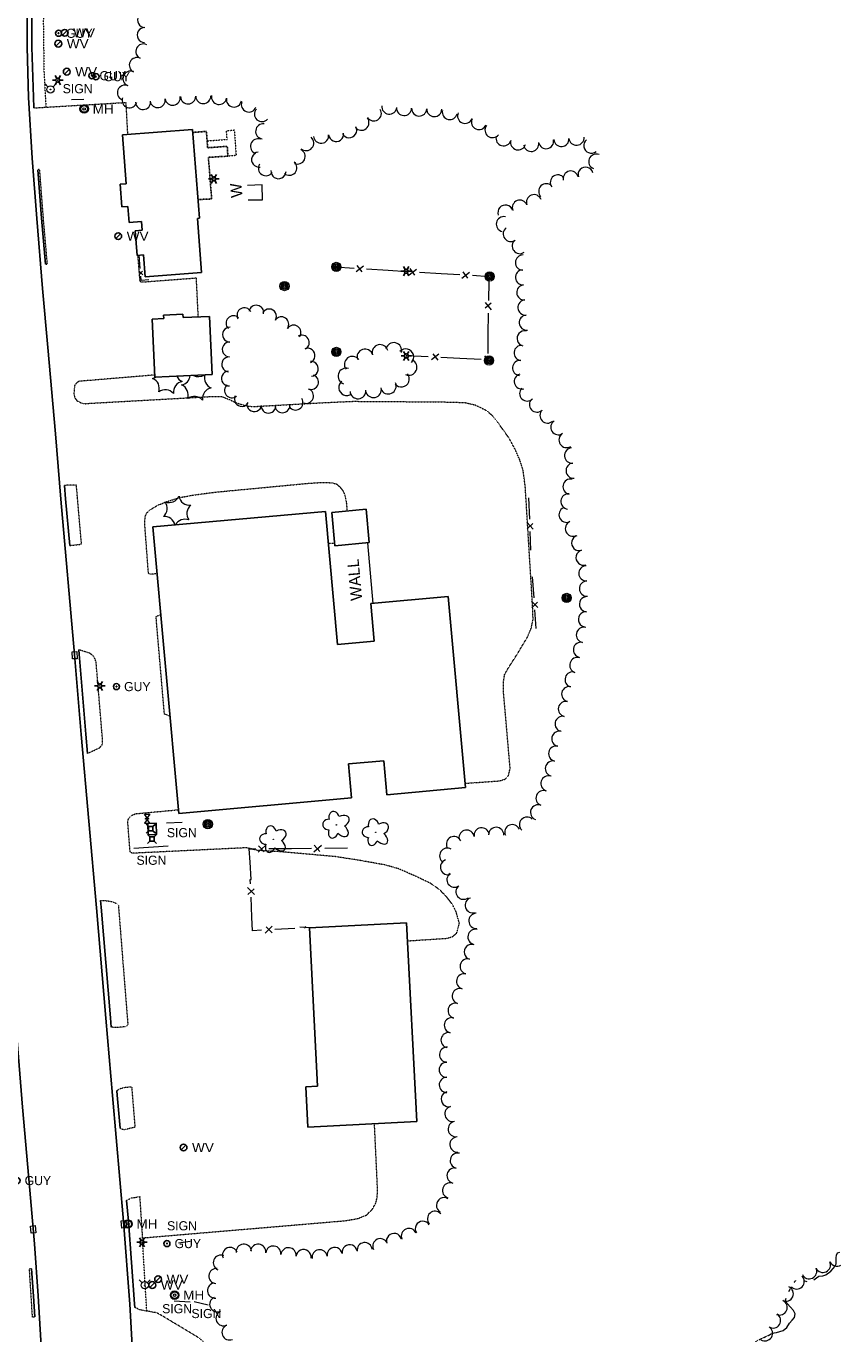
# Model space of a CAD drawing. Extents: x 386588 to 390135, y 96998 to 113606.
# Tile 40 of 92: x 387870 to 388298, y 100516 to 101202. Entities that reach past the tile are written whole.
import ezdxf
from ezdxf.enums import TextEntityAlignment as Align

# ---------------------------------------------------------------- set-up
doc = ezdxf.new("R2010")
doc.units = 0
doc.header["$MEASUREMENT"] = 0
for name, pattern in [('Wisdot3', [0.1875, 0.125, -0.0625]), ('Wisdot5', [0.1, 0.05, -0.05]), ('Wisdot6', [0.375, 0.125, -0.0625, 0.03125, -0.0625, 0.03125, -0.0625])]:
    doc.linetypes.add(name, pattern=pattern)
for name, color, linetype, lineweight in [('E_BLD', 241, 'Continuous', 25), ('E_DRN', 40, 'Continuous', 15), ('E_DWY', 2, 'Wisdot3', 15), ('E_LAND_Vegetation', 3, 'Continuous', 15), ('E_LTG', 21, 'Continuous', 25), ('E_MISCPROP', 30, 'Continuous', 15), ('E_MISCPROP_HvyDash', 241, 'Wisdot3', 25), ('E_MISCPROP_Railing', 30, 'Continuous', 15), ('E_PATH_Sidewalk', 2, 'Wisdot5', 15), ('E_RDWY', 21, 'Continuous', 25), ('E_RDWY_AsphConc', 200, 'Continuous', 25), ('E_SGN', 21, 'Continuous', 15), ('E_UTL_AG', 30, 'Continuous', 15), ('E_UTL_AG_Bold', 30, 'Continuous', 25), ('E_UTL_EGuyWire', 200, 'Continuous', 25), ('E_UTL_MH', 30, 'Continuous', 15), ('E_UTL_W', 5, 'Continuous', 25), ('E_UTL_WHydrant', 4, 'Continuous', 15), ('E_WAL', 40, 'Continuous', 25), ('E_WTR', 4, 'Wisdot6', 15), ('E_WTR_Elevations', 4, 'Continuous', 15)]:
    doc.layers.add(name, color=color, linetype=linetype, lineweight=lineweight)
doc.styles.add('Style-dot_font5', font='dot_font5.shx')
doc.styles.add('Style-IGR_FONT_0', font='dot_font15.shx')

# ---------------------------------------------------------------- blocks, each defined once
blk = doc.blocks.new('GUY')
at = {"layer": 'E_UTL_EGuyWire'}
for radius in [4, 0.5]:
    blk.add_circle((0, 0), radius, dxfattribs=at)
at = {"layer": 'E_UTL_EGuyWire', "style": 'Style-dot_font5'}
blk.add_text('GUY', height=12, dxfattribs=at).set_placement((10, 0), align=Align.MIDDLE_LEFT)
blk = doc.blocks.new('HYD')
at = {"layer": 'E_UTL_WHydrant'}
for p, q in [((-3.8, 3.8), (-8.3, 8.3)), ((3.8, 3.8), (8.3, 8.3))]:
    blk.add_line(p, q, dxfattribs=at)
for radius in [5.48, 0.42]:
    blk.add_circle((0, 0), radius, dxfattribs=at)
blk = doc.blocks.new('INLET')
at = {"layer": 'E_DRN', "flags": 128}
blk.add_lwpolyline([(-7.5, 10), (7.5, 10), (7.5, 0), (-7.5, 0)], close=True, dxfattribs=at)
blk = doc.blocks.new('LPOL')
at = {"layer": 'E_LTG'}
for p, q in [((-4, 0), (-1.5, 0)), ((-0.75, 1.3), (-2, 3.46)), ((0.75, 1.3), (2, 3.46)), ((1.5, 0), (4, 0)), ((-2, -3.46), (-0.75, -1.3)), ((2, -3.46), (0.75, -1.3))]:
    blk.add_line(p, q, dxfattribs=at)
for radius in [1.5, 1.5, 1.5, 0.125]:
    blk.add_circle((0, 0), radius, dxfattribs=at)
blk = doc.blocks.new('MH')
at = {"layer": 'E_UTL_MH'}
for radius in [5, 4, 1.5]:
    blk.add_circle((0, 0), radius, dxfattribs=at)
at = {"layer": 'E_UTL_MH', "style": 'Style-dot_font5', "width": 1.111111}
blk.add_text('MH', height=10.8, dxfattribs=at).set_placement((10, 0), align=Align.MIDDLE_LEFT)
blk = doc.blocks.new('MTR')
at = {"layer": 'E_UTL_AG', "flags": 128}
for points in [[(-3.8, 6.5), (3.8, 6.5), (0, 1.2)], [(-3.8, -6.5), (3.8, -6.5), (0, -1.2)]]:
    blk.add_lwpolyline(points, close=True, dxfattribs=at)
at = {"layer": 'E_UTL_AG'}
blk.add_ellipse((0, 0), major_axis=(2.5, 0), ratio=0.5, dxfattribs=at)
blk = doc.blocks.new('PED')
at = {"layer": 'E_UTL_AG_Bold'}
for p, q in [((-2.5, 2.5), (-5.3, 5.3)), ((2.5, 2.5), (5.3, 5.3)), ((-2.5, -2.5), (-5.3, -5.3)), ((2.5, -2.5), (5.3, -5.3))]:
    blk.add_line(p, q, dxfattribs=at)
at = {"layer": 'E_UTL_AG_Bold', "flags": 128}
blk.add_lwpolyline([(-2.5, -2.5), (2.5, -2.5), (2.5, 2.5), (-2.5, 2.5)], close=True, dxfattribs=at)
blk = doc.blocks.new('POLE')
at = {"layer": 'E_MISCPROP'}
for radius in [4.46, 3.35, 2.23, 1.12]:
    blk.add_circle((0, 0), radius, dxfattribs=at)
blk = doc.blocks.new('SIGN')
at = {"layer": 'E_SGN', "lineweight": 13, "style": 'Style-dot_font5'}
blk.add_text('SIGN', height=12, dxfattribs=at).set_placement((0, 0), align=Align.MIDDLE_CENTER)
blk = doc.blocks.new('DTRE')
at = {"layer": 'E_LAND_Vegetation'}
blk.add_circle((-0.2, 0), 0.183, dxfattribs=at)
for centre, major_axis, ratio in [((-1.9, 5.3), (1.36, -4.98), 0.782863), ((-5.9, 0.2), (4.93, -0.12), 0.832022), ((4.1, 2.7), (-5.27, -2.93), 0.691916), ((-2.5, -5.2), (1.8, 4.86), 0.716896), ((3.5, -3.7), (-5.01, 4.58), 0.560249)]:
    blk.add_ellipse(centre, major_axis=major_axis, ratio=ratio, start_param=1.570796, end_param=4.712389, dxfattribs=at)
blk = doc.blocks.new('WV')
at = {"layer": 'E_UTL_W'}
blk.add_line((-2.8, -2.8), (2.8, 2.8), dxfattribs=at)
blk.add_circle((0, 0), 4, dxfattribs=at)
at = {"layer": 'E_UTL_W', "style": 'Style-dot_font5', "width": 1.111111}
blk.add_text('WV', height=10.8, dxfattribs=at).set_placement((10, 0), align=Align.MIDDLE_LEFT)

msp = doc.modelspace()

# ---------------------------------------------------------------- linework, layer by layer
at = {"layer": 'E_BLD'}
for p, q in [((387920.69, 101145.05), (387957.53, 101147.86)), ((387922.65, 101119.37), (387920.69, 101145.05)), ((387920.69, 101145.05), (387920.69, 101145.05)), ((387957.53, 101147.86), (387961.09, 101101.27)), ((387957.53, 101147.86), (387957.53, 101147.86)), ((387919.48, 101119.13), (387922.65, 101119.37)), ((387920.39, 101107.2), (387919.48, 101119.13)), ((387922.65, 101119.37), (387922.65, 101119.37)), ((387923.58, 101107.45), (387920.39, 101107.2)), ((387920.39, 101107.2), (387920.39, 101107.2)), ((387924.23, 101099.02), (387923.58, 101107.45)), ((387923.58, 101107.45), (387923.58, 101107.45)), ((387930.62, 101099.51), (387924.23, 101099.02)), ((387924.23, 101099.02), (387924.23, 101099.02)), ((387930.96, 101095.02), (387930.62, 101099.51)), ((387930.62, 101099.51), (387930.62, 101099.51)), ((387961.09, 101101.27), (387960.05, 101101.2)), ((387960.05, 101101.2), (387962.23, 101072.7)), ((387961.09, 101101.27), (387961.09, 101101.27)), ((387927.34, 101094.74), (387930.96, 101095.02)), ((387928.33, 101081.71), (387927.34, 101094.74)), ((387930.96, 101095.02), (387930.96, 101095.02)), ((387931.69, 101081.97), (387928.33, 101081.71)), ((387928.33, 101081.71), (387928.33, 101081.71)), ((387932.57, 101070.44), (387931.69, 101081.97)), ((387931.69, 101081.97), (387931.69, 101081.97)), ((387962.23, 101072.7), (387932.57, 101070.44)), ((387932.57, 101070.44), (387932.57, 101070.44)), ((387962.23, 101072.7), (387962.23, 101072.7)), ((387952.46, 101050.92), (387942.31, 101050.46)), ((387942.31, 101050.46), (387942.4, 101048.6)), ((387952.54, 101049.11), (387952.46, 101050.92)), ((387952.46, 101050.92), (387952.46, 101050.92)), ((387966.44, 101049.74), (387952.54, 101049.11)), ((387952.54, 101049.11), (387952.54, 101049.11)), ((387967.83, 101019.16), (387966.44, 101049.74)), ((387942.4, 101048.6), (387936.35, 101048.33)), ((387936.35, 101048.33), (387936.35, 101048.33)), ((387936.35, 101048.33), (387937.73, 101017.8)), ((387942.4, 101048.6), (387942.4, 101048.6)), ((387937.73, 101017.8), (387967.83, 101019.16)), ((387937.73, 101017.8), (387937.73, 101017.8)), ((387967.83, 101019.16), (387967.83, 101019.16)), ((388027.3, 100947.38), (387936.68, 100939.22)), ((388033.6, 100877.51), (388027.3, 100947.38)), ((388048.58, 100948.61), (388030.59, 100946.89)), ((388030.59, 100946.89), (388030.59, 100946.89)), ((388030.59, 100946.89), (388032.28, 100929.26)), ((388050.26, 100930.98), (388048.58, 100948.61)), ((387936.68, 100939.22), (387936.68, 100939.22)), ((387936.68, 100939.22), (387950.22, 100788.9)), ((388032.28, 100929.26), (388050.26, 100930.98)), ((388032.28, 100929.26), (388032.28, 100929.26)), ((388050.26, 100930.98), (388050.26, 100930.98)), ((388091.8, 100902.65), (388051.08, 100898.98)), ((388051.08, 100898.98), (388051.08, 100898.98)), ((388051.08, 100898.98), (388052.85, 100879.24)), ((388100.83, 100802.42), (388091.8, 100902.65)), ((388091.8, 100902.65), (388091.8, 100902.65)), ((388052.85, 100879.24), (388033.6, 100877.51)), ((388033.6, 100877.51), (388033.6, 100877.51)), ((388052.85, 100879.24), (388052.85, 100879.24)), ((388039.4, 100814.85), (388057.94, 100816.52)), ((388057.94, 100816.52), (388057.94, 100816.52)), ((388057.94, 100816.52), (388059.55, 100798.7)), ((388041, 100797.07), (388039.4, 100814.85)), ((388039.4, 100814.85), (388039.4, 100814.85)), ((388059.55, 100798.7), (388100.83, 100802.42)), ((387950.22, 100788.9), (388041, 100797.07)), ((388041, 100797.07), (388041, 100797.07)), ((388059.55, 100798.7), (388059.55, 100798.7)), ((388069.93, 100731.44), (388018.91, 100728.87)), ((388018.91, 100728.87), (388018.91, 100728.87)), ((388018.91, 100728.87), (388023.1, 100645.65)), ((388075.19, 100627.09), (388069.93, 100731.44)), ((388069.93, 100731.44), (388069.93, 100731.44)), ((388023.1, 100645.65), (388016.96, 100645.34)), ((388016.96, 100645.34), (388018.02, 100624.21)), ((388023.1, 100645.65), (388023.1, 100645.65)), ((388018.02, 100624.21), (388075.19, 100627.09)), ((388018.02, 100624.21), (388018.02, 100624.21)), ((388075.19, 100627.09), (388075.19, 100627.09))]:
    msp.add_line(p, q, dxfattribs=at)
at = {"layer": 'E_DWY', "flags": 128}
for points in [[(387874.22, 101159.17), (387922.44, 101162.04), (387923.34, 101145.25)], [(387880.19, 101077.14), (387881.26, 101077.23), (387879.25, 101100.25), (387877.23, 101126.81), (387876.22, 101126.73)], [(387928.69, 101081.74), (387929.66, 101069.23), (387929.83, 101068.34), (387930.35, 101067.86), (387930.88, 101067.78), (387959.5, 101069.94)], [(387960.51, 101049.47), (387959.5, 101069.94)], [(387937.68, 101018.97), (387897.9, 101015.66), (387896.78, 101015.02), (387895.62, 101013.63), (387895.27, 101011.09), (387895.21, 101008.89), (387895.64, 101007.06), (387896.8, 101005.5), (387898.94, 101004.36), (387901.06, 101003.92), (387903.29, 101004.12), (387968.04, 101007.73), (387972.75, 101007.69), (387976.97, 101006.04), (387980.54, 101004.34), (387985.33, 101002.91), (387988.96, 101002.39), (388027.27, 101004.52), (388041.91, 101005.18), (388088.89, 101004.85), (388100.31, 101004.56), (388105.89, 101003.26), (388111.65, 101000.48), (388115.07, 100997.63), (388117.91, 100993.92)], [(388100.63, 100804.65), (388118.56, 100805.94), (388121.54, 100806.79), (388123.39, 100808.78), (388124.28, 100812.5), (388120.84, 100852.04), (388120.75, 100857.69), (388121.38, 100861.72), (388123.02, 100864.71), (388128.54, 100873.39), (388133.52, 100881.68), (388135.27, 100885.93), (388136.3, 100890.56), (388136.23, 100894.85), (388132.21, 100960.51), (388131.06, 100969.01), (388129.43, 100974.18), (388126.82, 100980.16), (388123.54, 100986.07), (388117.91, 100993.92)], [(387897.09, 100954.25), (387896.49, 100961.2), (387890.26, 100961.05)], [(387932.45, 100941.93), (387932.61, 100944.71), (387933.45, 100946.5), (387934.66, 100947.88), (387936.54, 100949.07), (387939.36, 100950.69), (387943.98, 100952.55), (387951.05, 100954.73), (387959.12, 100956.16), (387969.4, 100957.5), (388017.76, 100962.09), (388024.95, 100962.57), (388030.74, 100962.44), (388033.29, 100961.7), (388034.94, 100960.15), (388036.48, 100958.15), (388037.45, 100956), (388038.17, 100952.78), (388038.63, 100947.66)], [(387893.02, 100929.47), (387898.67, 100930.15), (387899.16, 100930.41), (387897.09, 100954.25)], [(387938.89, 100914.67), (387935.43, 100914.37), (387934.67, 100914.62), (387934.3, 100915.15), (387932.45, 100939.98), (387932.45, 100941.93)], [(387945.62, 100839.91), (387942.73, 100840.98), (387938.32, 100892.2), (387940.81, 100893.36)], [(387902.39, 100820.36), (387908.53, 100823.26), (387909.93, 100824.63), (387910.24, 100825.89), (387910.25, 100827.35), (387906.84, 100868.34), (387906.16, 100870.16), (387905.28, 100871.67), (387903.49, 100872.95), (387897.85, 100874.74)], [(388070.41, 100721.97), (388091.17, 100723.33), (388093.99, 100724.18), (388096.27, 100726.14), (388097.6, 100731.2), (388095.95, 100737.07), (388093.98, 100741.02), (388091.07, 100744.88), (388087.2, 100748.87), (388082.3, 100752.25), (388075, 100755.76), (388065.53, 100759.87), (388058.59, 100761.82), (388044.84, 100764.28), (388032.32, 100766.2), (388017.38, 100767.53), (388003.54, 100768.75), (387991.64, 100769.43), (387985.84, 100770.83), (387926.06, 100767.95), (387924.94, 100768.28), (387924.67, 100768.9), (387923.51, 100784.04), (387923.65, 100785.58), (387924.41, 100786.81), (387924.85, 100787.44), (387926.17, 100788.07), (387927.56, 100788.71), (387950.05, 100790.8)], [(387909.18, 100743.11), (387911.68, 100743.11), (387914.26, 100742.79), (387916.12, 100742.29), (387917.97, 100741.34), (387918.53, 100740.77), (387923.51, 100678.04), (387923.06, 100677.48), (387922.26, 100676.9), (387921.31, 100676.81), (387917.6, 100676.45), (387916.41, 100676.45), (387914.81, 100676.75)], [(387917.76, 100643.34), (387919.42, 100644.4), (387921.57, 100645.06), (387923.7, 100645.26), (387925.5, 100645.38), (387927.25, 100624.19), (387922.11, 100622.85), (387920.8, 100622.9), (387919.5, 100623.62)], [(387922.85, 100585.75), (387925.29, 100587), (387929.73, 100587.71), (387931.14, 100566.06), (388037.67, 100575.09), (388044.39, 100576.24), (388048.79, 100578.04), (388051.91, 100581.1), (388053.77, 100584.47), (388054.43, 100587.37), (388054.66, 100591.09), (388053.03, 100625.97)], [(387872.94, 100549.85), (387871.69, 100549.69), (387873.28, 100524.54), (387874.6, 100524.61)], [(388080.52, 100334.33), (388048.02, 100347.72), (388050.34, 100384.17), (388051.17, 100392.97), (388050.91, 100398.02), (388049.99, 100401.57), (388048.57, 100404.26), (388047.17, 100407.47), (388045.58, 100409.64), (388043, 100412.37), (388040.48, 100414.45), (388036.78, 100416.64), (388032.75, 100418.58), (388028.71, 100420.59), (388021.53, 100422.73), (388017.22, 100423.77), (388009.91, 100424.31), (388002.35, 100424.38), (387994.65, 100424.37), (387982.42, 100424), (387977.28, 100423.8), (387974.23, 100424.6), (387972.51, 100425.89), (387971.31, 100427.8), (387970.7, 100429.63), (387968.88, 100463.81), (387969.28, 100469.44), (387970.26, 100476.65), (387970.77, 100486.57), (387970.98, 100493.49), (387970.49, 100499.32), (387969.67, 100502.58), (387968.65, 100504.96), (387967.31, 100507.59), (387964.94, 100510.26), (387961.24, 100513.32), (387941.9, 100524.98), (387938.76, 100526.71), (387935.5, 100527.34), (387932.7, 100527.73), (387929.66, 100528.38), (387927.15, 100529.61)]]:
    msp.add_lwpolyline(points, dxfattribs=at)
at = {"layer": 'E_LAND_Vegetation'}
for centre, radius, start, end in [((387932.6, 101205.34), 3.97, 88.41872, 268.41872), ((387932.38, 101197.4), 3.97, 88.41872, 268.41872), ((387931.68, 101188.78), 3.97, 64.29521, 244.29521), ((387928.24, 101181.62), 3.97, 64.29521, 244.29521), ((387924.94, 101174.53), 3.97, 67.96506, 247.96506), ((387921.97, 101167.16), 3.97, 67.96506, 247.96506), ((387963.13, 101165.43), 3.97, 181.35106, 1.35106), ((387971.39, 101164.95), 3.97, 170.00466, 350.00466), ((387924.45, 101163.23), 3.97, 161.871, 341.871), ((387931.53, 101162.3), 3.97, 182.77121, 2.77121), ((387939.18, 101163.29), 3.97, 189.34693, 9.34693), ((387947.06, 101164.51), 3.97, 188.62601, 8.62601), ((387955.19, 101165.23), 3.97, 181.35106, 1.35106), ((387979.21, 101163.57), 3.97, 170.00466, 350.00466), ((387987.06, 101160.96), 3.97, 159.13146, 339.13146), ((387993.94, 101155.93), 3.97, 137.84214, 317.84214), ((388060.81, 101159.89), 3.97, 173.53218, 353.53218), ((388068.57, 101159.14), 3.97, 177.97881, 357.97881), ((388076.51, 101158.86), 3.97, 177.97881, 357.97881), ((388084.45, 101158.58), 3.97, 177.97881, 357.97881), ((388046.19, 101151.38), 3.97, 218.94721, 38.94721), ((388052.67, 101156.33), 3.97, 211.83134, 31.83134), ((388092.58, 101157), 3.97, 167.006, 347.006), ((388100.61, 101154.99), 3.97, 156.33392, 336.33392), ((388107.88, 101151.8), 3.97, 156.33392, 336.33392), ((387994.58, 101146.84), 3.97, 82.61009, 262.61009), ((388025.02, 101144.6), 3.97, 185.26798, 5.26798), ((388032.86, 101145.49), 3.97, 186.76384, 6.76384), ((388039.76, 101147.49), 3.97, 206.89699, 26.89699), ((388115.03, 101147.52), 3.97, 142.71018, 322.71018), ((387991.9, 101138.96), 3.97, 70.30005, 250.30005), ((388017.16, 101140.73), 3.97, 229.51523, 49.51523), ((388120.8, 101143.2), 3.97, 164.56675, 344.56675), ((388128.46, 101141.08), 3.97, 164.56675, 344.56675), ((388135.35, 101140.28), 3.97, 190.54972, 10.54972), ((388143.15, 101141.74), 3.97, 190.54972, 10.54972), ((388151.2, 101142.87), 3.97, 184.70633, 4.70633), ((388159.12, 101143.52), 3.97, 184.70633, 4.70633), ((388166.88, 101139.4), 3.97, 129.39406, 309.39406), ((387992.46, 101132.07), 3.97, 98.57814, 278.57814), ((388012.67, 101133.66), 3.97, 245.36443, 65.36443), ((388169.48, 101130.97), 3.97, 67.81748, 247.81748), ((387996.04, 101127.52), 3.97, 146.42767, 326.42767), ((388002.61, 101125.99), 3.97, 176.42088, 356.42088), ((388008.32, 101127.75), 3.97, 228.66851, 48.66851), ((388156.07, 101122.09), 3.97, 11.96963, 191.96963), ((388163.9, 101124.08), 3.97, 16.10399, 196.10399), ((388143.24, 101115.43), 3.97, 44.94827, 224.94827), ((388149.31, 101120.05), 3.97, 35.73004, 215.73004), ((388129.38, 101106.81), 3.97, 21.09195, 201.09195), ((388136.8, 101109.67), 3.97, 21.09195, 201.09195), ((388121.79, 101104.21), 3.97, 18.50361, 198.50361), ((388120.93, 101098.17), 3.97, 77.78096, 257.78096), ((388124.6, 101092.99), 3.97, 126.61516, 306.61516), ((388129.34, 101086.62), 3.97, 126.61516, 306.61516), ((388130.99, 101078), 3.97, 89.00027, 269.00027), ((388131.04, 101070.24), 3.97, 94.63677, 274.63677), ((388131.68, 101062.32), 3.97, 94.63677, 274.63677), ((387990.96, 101051.73), 3.88, 349.89085, 169.89085), ((388132.33, 101054.41), 3.97, 94.71738, 274.71738), ((387978.97, 101046.16), 3.88, 46.27467, 226.27467), ((387984.71, 101050.38), 3.88, 28.96308, 208.96308), ((387997.71, 101049.72), 3.88, 330.04513, 150.04513), ((388004.14, 101045.64), 3.88, 325.73504, 145.73504), ((388132.99, 101046.49), 3.97, 94.71738, 274.71738), ((387977.13, 101040.16), 3.88, 88.9911, 268.9911), ((388010.54, 101041.26), 3.88, 325.59465, 145.59465), ((388131.85, 101038.14), 3.97, 77.60908, 257.60908), ((387976.99, 101032.4), 3.88, 88.9911, 268.9911), ((388014.89, 101036.02), 3.88, 300.61146, 120.61146), ((388063.16, 101031.76), 4.2, 346.43732, 166.43732), ((387976.67, 101024.56), 3.88, 86.24031, 266.24031), ((388017.91, 101029.16), 3.88, 292.54188, 112.54188), ((388041.43, 101024.58), 4.2, 37.13124, 217.13124), ((388048.04, 101028.39), 4.2, 17.66528, 197.66528), ((388056, 101030.72), 4.2, 14.85556, 194.85556), ((388069.46, 101028.49), 4.2, 316.43894, 136.43894), ((388130.27, 101030.59), 3.97, 84.47612, 264.47612), ((388019.67, 101022.22), 3.88, 274.20536, 94.20536), ((388038.09, 101018.38), 4.2, 72.27098, 252.27098), ((388071.09, 101023.02), 4.2, 245.51858, 65.51858), ((388129.51, 101022.68), 3.97, 84.47612, 264.47612), ((387935.43, 101022.81), 5.72, 281.26735, 299.40418), ((387934.31, 101011.93), 5.72, 341.26735, 67.03226), ((387953.16, 101010), 5.72, 101.26736, 187.03227), ((387954.28, 101020.88), 5.72, 206.60643, 247.03227), ((387950.63, 101019.36), 5.72, 281.26735, 352.75774), ((387960.61, 101023.84), 5.72, 243.42391, 301.75876), ((387969.48, 101017.44), 5.72, 164.24741, 247.03227), ((387976.54, 101017.1), 3.88, 95.26384, 275.26384), ((388019.73, 101015.29), 3.88, 250.60471, 70.60471), ((388038.46, 101012.45), 4.2, 126.87772, 306.87772), ((388060.24, 101013.23), 4.2, 203.68896, 23.68896), ((388067.15, 101016.87), 4.2, 218.96157, 38.96157), ((388130.38, 101015.59), 3.97, 105.46761, 285.46761), ((387943.18, 101005.52), 5.72, 41.26735, 127.03226), ((387949.51, 101008.48), 5.72, 341.26735, 67.03226), ((387958.38, 101002.07), 5.72, 41.26735, 127.03226), ((387968.36, 101006.55), 5.72, 101.26736, 187.03227), ((387978.18, 101010.91), 3.88, 129.59407, 309.59407), ((387983.34, 101006.34), 3.88, 152.64314, 332.64314), ((388017.16, 101007.97), 3.88, 250.60471, 70.60471), ((388044.37, 101010.72), 4.2, 184.33765, 4.33765), ((388052.46, 101011.35), 4.2, 192.64935, 12.64935), ((388133.21, 101009.27), 3.97, 135.17849, 315.17849), ((387989.91, 101003.65), 3.88, 171.21897, 351.21897), ((387997.38, 101002.87), 3.88, 178.60941, 358.60941), ((388004.75, 101003.05), 3.88, 189.94995, 9.94995), ((388011.58, 101004.48), 3.88, 213.15431, 33.15431), ((388138.36, 101003.48), 4, 133.85817, 313.85817), ((388143.9, 100997.71), 4, 133.85817, 313.85817), ((388149.6, 100991.6), 4, 122.61163, 302.61163), ((388153.91, 100984.86), 4, 122.61163, 302.61163), ((388156.83, 100976.71), 4, 95.46531, 275.46531), ((388157.59, 100968.75), 4, 95.46531, 275.46531), ((388155.99, 100960.36), 4, 78.47222, 258.47222), ((387945.17, 100957.75), 5.72, 249.63402, 335.39893), ((387956.02, 100956.32), 5.72, 189.63402, 275.39893), ((388154.89, 100952.62), 4, 83.90393, 263.90393), ((387938.51, 100949.06), 5.72, 309.63401, 35.39892), ((387960.21, 100946.21), 5.72, 129.63402, 215.39893), ((388153.91, 100945.65), 4, 114.59954, 294.59954), ((387942.7, 100938.96), 5.72, 13.18275, 95.39892), ((387953.55, 100937.53), 5.72, 69.63401, 151.25631), ((388157.24, 100938.37), 4, 114.59954, 294.59954), ((388160.53, 100930.81), 4, 106.77287, 286.77287), ((388162.83, 100923.15), 4, 106.77287, 286.77287), ((388164.29, 100914.87), 4, 92.45185, 272.45185), ((388164.63, 100906.87), 4, 92.45185, 272.45185), ((388164.62, 100898.69), 4, 86.37362, 266.37362), ((388164.11, 100890.7), 4, 86.37362, 266.37362), ((388162.99, 100882.56), 4, 79.12475, 259.12475), ((388161.48, 100874.7), 4, 79.12475, 259.12475), ((388159.54, 100866.72), 4, 72.08116, 252.08116), ((388157.07, 100859.11), 4, 72.08116, 252.08116), ((388155.32, 100851.48), 4, 77.28679, 257.28679), ((388153.56, 100843.67), 4, 77.28679, 257.28679), ((388151.83, 100835.88), 4, 77.76245, 257.76245), ((388150.13, 100828.06), 4, 77.76245, 257.76245), ((388148.44, 100820.24), 4, 77.76245, 257.76245), ((388146.74, 100812.42), 4, 77.76245, 257.76245), ((388144.38, 100804.59), 4, 72.26309, 252.26309), ((388141.83, 100796.9), 4, 68.89971, 248.89971), ((388138.95, 100789.43), 4, 68.89971, 248.89971), ((388109.29, 100777.31), 4, 8.47772, 188.47772), ((388116.94, 100777.6), 4, 358.55122, 178.55122), ((388125.44, 100778.99), 4, 23.39155, 203.39155), ((388133.14, 100782.96), 4, 46.47587, 226.47587), ((388094.77, 100772.74), 4, 26.49506, 206.49506), ((388101.38, 100776.13), 4, 8.47772, 188.47772), ((388091.23, 100766.68), 4, 57.89948, 237.89948), ((388091.65, 100760.67), 4, 110.26664, 290.26664), ((388095.05, 100754.08), 4, 125.92937, 305.92937), ((388099.8, 100747.76), 4, 128.66922, 308.66922), ((388104.63, 100740.66), 4, 108.11299, 288.11299), ((388106.57, 100732.43), 4, 92.0262, 272.0262), ((388106.05, 100724.04), 4, 77.64878, 257.64878), ((388104.13, 100716.14), 4, 73.47406, 253.47406), ((388101.99, 100708.53), 4, 76.34036, 256.34036), ((388100.1, 100700.75), 4, 76.34036, 256.34036), ((388097.8, 100692.98), 4, 73.08325, 253.08325), ((388095.64, 100685.32), 4, 74.42918, 254.42918), ((388093.66, 100677.67), 4, 77.417, 257.417), ((388091.93, 100669.86), 4, 77.417, 257.417), ((388091.16, 100662.25), 4, 87.44538, 267.44538), ((388090.96, 100654.35), 4, 90.37133, 270.37133), ((388091.01, 100646.35), 4, 90.37133, 270.37133), ((388092.04, 100638.92), 4, 103.99347, 283.99347), ((388093.99, 100631.17), 4, 104.28193, 284.28193), ((388095.7, 100623.17), 4, 98.58698, 278.58698), ((388096.6, 100615.05), 4, 93.08159, 273.08159), ((388096.79, 100606.58), 4, 77.58403, 257.58403), ((388095.08, 100598.76), 4, 77.58403, 257.58403), ((388092.72, 100590.95), 4, 72.7904, 252.7904), ((388089.55, 100583.2), 4, 59.43605, 239.43605), ((388084.87, 100576.08), 4, 42.09814, 222.09814), ((388063.3, 100564.44), 4, 16.25353, 196.25353), ((388071.1, 100567.03), 4, 23.1118, 203.1118), ((388078.44, 100570.82), 4, 32.02939, 212.02939), ((387984.41, 100558.79), 4, 5.46106, 185.46106), ((387991.97, 100558.79), 4, 353.0993, 173.0993), ((387999.93, 100557.83), 4, 353.62388, 173.62388), ((388040.05, 100558.51), 4, 10.00362, 190.00362), ((388047.89, 100559.6), 4, 7.58657, 187.58657), ((388056.09, 100561.71), 4, 24.58941, 204.58941), ((387972.34, 100553.03), 4, 67.24319, 247.24319), ((387977.21, 100557.06), 4, 21.40883, 201.40883), ((388007.88, 100556.94), 4, 353.62388, 173.62388), ((388015.79, 100555.96), 4, 352.86483, 172.86483), ((388024.25, 100555.84), 4, 9.22449, 189.22449), ((388032.17, 100557.12), 4, 10.00362, 190.00362), ((387970.02, 100546.05), 4, 84.79433, 264.79433), ((388281.32, 100548.57), 3.97, 204.87216, 24.87216), ((388288.52, 100551.9), 3.97, 204.87216, 24.87216), ((388295.84, 100555.14), 3.97, 203.01733, 301.88977), ((387969.3, 100538.43), 4, 95.4648, 275.4648), ((388274.75, 100543.17), 3.97, 225.43273, 45.43273), ((387970.48, 100531.21), 4, 114.41015, 294.41015), ((388269.06, 100536.79), 3.97, 245.79033, 65.79033), ((387973.79, 100523.92), 4, 114.41015, 294.41015), ((388265.8, 100529.55), 3.97, 245.79033, 65.79033), ((387976.9, 100516.49), 4, 112.62458, 292.62458), ((388262.36, 100522.71), 3.97, 237.53022, 57.53022), ((388258.09, 100516), 3.97, 237.53022, 57.53022)]:
    msp.add_arc(centre, radius, start, end, dxfattribs=at)
at = {"layer": 'E_MISCPROP_HvyDash', "flags": 128}
for points in [[(387965.43, 101138.26), (387964.76, 101146.85), (387957.65, 101146.3)], [(387975.73, 101138.99), (387965.43, 101138.26)], [(387975.73, 101138.99), (387976.03, 101133.86)], [(387960.34, 101111.06), (387967.52, 101111.41), (387965.82, 101133.22)], [(387976.03, 101133.86), (387965.82, 101133.22)]]:
    msp.add_lwpolyline(points, dxfattribs=at)
at = {"layer": 'E_MISCPROP_Railing'}
for p, q in [((388043.34, 101073.28), (388047.25, 101076.29)), ((388043.71, 101076.51), (388046.31, 101073.17)), ((387931.41, 101071.61), (387929.24, 101073.73)), ((387929.42, 101071.55), (387931.22, 101073.43)), ((388071.17, 101071.59), (388075.08, 101074.6)), ((388071.53, 101074.81), (388074.13, 101071.47)), ((388098.99, 101069.89), (388102.9, 101072.9)), ((388099.36, 101073.12), (388101.96, 101069.78)), ((388111.14, 101056.95), (388114.33, 101053.18)), ((388114.38, 101056.73), (388111.16, 101053.98)), ((388086.8, 101029.95), (388082.93, 101026.9)), ((388086.47, 101026.72), (388083.84, 101030.03)), ((388110.72, 101029.07), (388113.91, 101025.31)), ((388113.96, 101028.86), (388110.75, 101026.11)), ((388136.43, 100938.11), (388133.11, 100941.67)), ((388133.23, 100938.17), (388136.26, 100941.03)), ((388138.86, 100896.88), (388135.48, 100900.25)), ((388135.72, 100896.82), (388138.59, 100899.75)), ((387991.92, 100768.52), (387995.8, 100771.97)), ((387992.06, 100771.93), (387995.04, 100768.62)), ((388021.26, 100768.77), (388025.15, 100772.22)), ((388021.41, 100772.19), (388024.39, 100768.87)), ((387989.99, 100746.25), (387986.41, 100750)), ((387986.58, 100746.27), (387989.78, 100749.37)), ((387999.34, 100729.65), (387995.61, 100726.04)), ((387999.34, 100726.24), (387996.22, 100729.41)), ((388016.91, 100729.28), (388016.2, 100728.73)), ((388016.85, 100728.69), (388016.37, 100729.29))]:
    msp.add_line(p, q, dxfattribs=at)
at = {"layer": 'E_MISCPROP_Railing', "flags": 128}
for points in [[(387986.64, 101110.94), (387994.31, 101111), (387994.03, 101118.78), (387986.3, 101118.41)], [(387930.07, 101074.85), (387929.5, 101081.8)], [(387934.51, 101068.9), (387930.59, 101068.62), (387930.41, 101070.81)], [(388032.35, 101075.7), (388042.29, 101075.09)], [(388048.86, 101074.69), (388060.17, 101074)], [(388060.17, 101074), (388070.11, 101073.39)], [(388076.69, 101072.99), (388087.99, 101072.3)], [(388087.99, 101072.3), (388097.94, 101071.7)], [(388104.51, 101071.3), (388113.09, 101070.77), (388113.05, 101068.04)], [(388113.05, 101068.04), (388112.9, 101058.08)], [(388112.8, 101051.5), (388112.63, 101040.17)], [(388112.63, 101040.17), (388112.48, 101030.21)], [(388081.3, 101028.48), (388069.99, 101029.05)], [(388097.83, 101027.65), (388087.88, 101028.15)], [(388109.14, 101027.09), (388097.83, 101027.65)], [(388134.53, 100943.4), (388134.16, 100954.57)], [(388135.09, 100927.08), (388134.75, 100936.91)], [(388052.3, 100899.09), (388049.62, 100930.92)], [(388136.81, 100902.01), (388136.04, 100912.96)], [(388137.94, 100886.01), (388137.26, 100895.64)], [(387987.72, 100763.26), (387987.26, 100770.31), (387990.68, 100770.34)], [(387997.61, 100770.4), (388009.54, 100770.5)], [(388009.54, 100770.5), (388020.03, 100770.6)], [(388026.96, 100770.66), (388038.89, 100770.76)], [(387987.91, 100751.87), (387987.8, 100754.16), (387988.32, 100754.16), (387987.72, 100763.26)], [(387988.7, 100734.47), (387988.22, 100744.94)], [(387993.73, 100727.52), (387989.02, 100727.26), (387988.7, 100734.47)], [(388011.13, 100728.46), (388000.65, 100727.89)], [(388015.91, 100729.01), (388013.85, 100729.11)], [(388018.91, 100728.87), (388017.1, 100728.95)]]:
    msp.add_lwpolyline(points, dxfattribs=at)
at = {"layer": 'E_PATH_Sidewalk', "flags": 128}
for points in [[(387998.12, 101706.53), (387996.54, 101705.49), (387995.11, 101703.58), (387980.46, 101670.58), (387966.09, 101638.25), (387955.66, 101612.14), (387941.89, 101575.28), (387933.96, 101552.13), (387925.12, 101523.78), (387917.82, 101497.62), (387911.71, 101473.55), (387905.7, 101450.32), (387899.65, 101423.23), (387895.16, 101398.1), (387891.61, 101374.45), (387888.01, 101347.19), (387884.44, 101315.86), (387881.84, 101287.04), (387880.35, 101258.46), (387879.44, 101232.62), (387879.12, 101204.11), (387879.47, 101178.17), (387880.48, 101159.54)], [(387965.14, 101141.91), (387975.66, 101142.62), (387975.33, 101147.15), (387979.41, 101147.61), (387980.38, 101134.17), (387976.03, 101133.86)], [(388032.14, 100930.64), (388028.83, 100930.46)], [(387933.48, 100527.62), (387931.14, 100566.06)]]:
    msp.add_lwpolyline(points, dxfattribs=at)
at = {"layer": 'E_RDWY', "flags": 128}
for points in [[(387915.46, 101511.49), (387903.41, 101465.84), (387896.6, 101436.24), (387891.15, 101409.21), (387887.84, 101390.13), (387883.84, 101363.4), (387880.3, 101336.4), (387877.14, 101303.81), (387874.89, 101273.12), (387873.57, 101243.69), (387873.08, 101215.07), (387873.17, 101191.1), (387873.9, 101164.8), (387874.23, 101159.17)], [(387870.58, 101215.09), (387870.67, 101191.06), (387871.4, 101164.7), (387873.26, 101132.72), (387875.65, 101101.08), (387878.77, 101064.32), (387881.53, 101033.49), (387885.45, 100988.07), (387888.36, 100953.85)], [(387876.22, 101126.73), (387878.14, 101101.28), (387880.19, 101077.14)], [(387890.26, 100961.05), (387890.85, 100954.06)], [(387888.36, 100953.84), (387895.55, 100872.28), (387899.01, 100830.22), (387907, 100739.36), (387911.89, 100681.4), (387915.48, 100640.75), (387921.31, 100574.71), (387924.55, 100531.36), (387926.79, 100490.63), (387927.98, 100456.37), (387928.79, 100412.85), (387928.59, 100390.87), (387928.1, 100355.21)], [(387890.85, 100954.06), (387893.02, 100929.47)], [(387854.51, 99985.55), (387859.54, 100042.38), (387863.29, 100092.95), (387865.16, 100117.52), (387871.29, 100198.85), (387874.26, 100242.49), (387878.22, 100301.85), (387880.44, 100357.46), (387881.18, 100407.65), (387880.87, 100437.87), (387880.25, 100456.58), (387878.46, 100500.44), (387876.48, 100535.71), (387874.48, 100562.96), (387872.09, 100591.16), (387868.27, 100634.71), (387865.37, 100669.59), (387862.64, 100699.57), (387859.34, 100738.63), (387856.17, 100774.49), (387852.17, 100820.42), (387848.64, 100860.9), (387844.74, 100906.24), (387841.29, 100945.55)], [(387897.85, 100874.74), (387898.04, 100872.49), (387901.5, 100830.43), (387902.39, 100820.36)], [(387909.18, 100743.11), (387909.49, 100739.58), (387914.38, 100681.62), (387914.81, 100676.75)], [(387917.76, 100643.34), (387917.97, 100640.97), (387919.5, 100623.62)], [(387922.85, 100585.75), (387923.81, 100574.91), (387927.04, 100531.52), (387927.15, 100529.61)], [(387874.6, 100524.61), (387873.98, 100535.55), (387872.94, 100549.85)]]:
    msp.add_lwpolyline(points, dxfattribs=at)
at = {"layer": 'E_RDWY_AsphConc', "flags": 128}
msp.add_lwpolyline([(387934.17, 100777.58), (387938.58, 100777.85), (387938.43, 100783.67), (387934.01, 100783.55), (387934.17, 100777.58)], dxfattribs=at)
at = {"layer": 'E_SGN', "ltscale": 5}
msp.add_line((387900.42, 101163.65), (387894.01, 101163.42), dxfattribs=at)
at = {"layer": 'E_SGN'}
for p, q in [((387943.85, 100783.87), (387952.08, 100784.32)), ((387926.67, 100770.6), (387944.77, 100771.8)), ((387950.15, 100563.56), (387956.32, 100564.29)), ((387947.77, 100533.05), (387956.17, 100532.55)), ((387958.4, 100532.69), (387965.76, 100530.93))]:
    msp.add_line(p, q, dxfattribs=at)
at = {"layer": 'E_WTR', "flags": 128}
for points in [[(388273.48, 100542.72), (388274.17, 100543.67), (388274.79, 100543.97)], [(388245.59, 100496.56), (388245.77, 100498.51), (388246.54, 100501.94), (388248.01, 100504.78), (388249.49, 100507.02), (388251.61, 100509.49), (388253.88, 100512.19), (388256.06, 100513.09), (388259.89, 100514.9), (388261.84, 100515.91), (388261.96, 100515.94)]]:
    msp.add_lwpolyline(points, dxfattribs=at)
at = {"layer": 'E_WTR_Elevations', "flags": 128}
for points in [[(388283.7, 100544.07), (388285.14, 100545.15), (388286.36, 100546.05), (388288.53, 100546.17), (388290.06, 100546.62), (388292.66, 100548.57), (388293.83, 100549.99), (388294.81, 100551.09), (388295.55, 100552.51), (388295.43, 100555.59), (388295.59, 100557.04), (388296.23, 100558.19), (388297.36, 100558.54)], [(388278.35, 100543.68), (388280.01, 100543.26), (388280.16, 100543.28)], [(388261.96, 100515.94), (388262.95, 100516.19), (388264.23, 100516.49), (388265.84, 100516.9), (388267.71, 100517.43), (388269.55, 100519.09), (388270.99, 100521.36), (388272.36, 100522.97), (388273.67, 100524.32), (388273.98, 100526.18), (388273.01, 100528.04), (388271.45, 100529.77), (388269.7, 100531.65), (388268.89, 100533.31), (388269.14, 100534.5)], [(388270.63, 100537.91), (388271.56, 100539.52)]]:
    msp.add_lwpolyline(points, dxfattribs=at)

# ---------------------------------------------------------------- block references
at = {"layer": 'E_DRN', "xscale": 0.25, "yscale": 0.25, "zscale": 0.25}
for p, rotation in [((387896.84, 100871.9), 91.5785251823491), ((387922.67, 100573.3), 94.20674448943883), ((387872.57, 100570.36), 276.1803407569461)]:
    msp.add_blockref('INLET', p, dxfattribs=dict(at, rotation=rotation))
at = {"layer": 'E_LAND_Vegetation', "xscale": 0.6769248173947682, "yscale": 0.6769248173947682, "zscale": 0.6769248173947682}
for p in [(388033.16, 100782.87), (388000.07, 100775.29), (388053.86, 100778.93)]:
    msp.add_blockref('DTRE', p, dxfattribs=at)
at = {"layer": 'E_LTG', "xscale": 0.692840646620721, "yscale": 0.692840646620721, "zscale": 0.692840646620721}
for p in [(387886.71, 101173.75), (387968.67, 101121.9), (388069.65, 101073.46), (388069.74, 101028.98), (387908.78, 100855.76), (387930.95, 100563.76)]:
    msp.add_blockref('LPOL', p, dxfattribs=at)
at = {"layer": 'E_MISCPROP', "xscale": 0.5377037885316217, "yscale": 0.5377037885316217, "zscale": 0.5377037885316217}
for p in [(388032.96, 101075.73), (388113.49, 101070.7), (388005.78, 101065.64), (388033.03, 101031.12), (388113.18, 101026.6), (388153.98, 100901.99), (387965.52, 100783.23)]:
    msp.add_blockref('POLE', p, dxfattribs=at)
at = {"layer": 'E_SGN', "xscale": 0.3999999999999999, "yscale": 0.3999999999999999, "zscale": 0.3999999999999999}
for p in [(387897.16, 101169.27), (387951.86, 100778.77), (387935.91, 100764.3), (387951.96, 100572.42), (387949.38, 100528.91), (387964.76, 100526.37)]:
    msp.add_blockref('SIGN', p, dxfattribs=at)
at = {"layer": 'E_UTL_AG', "xscale": 0.3695150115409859, "yscale": 0.3695150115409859, "zscale": 0.3695150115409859}
msp.add_blockref('MTR', (387933.58, 100786.11), dxfattribs=at)
at = {"layer": 'E_UTL_AG_Bold', "xscale": 0.4503659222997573, "yscale": 0.4503659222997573, "zscale": 0.4503659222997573}
for p in [(387935.57, 100780.91), (387936.23, 100775.5)]:
    msp.add_blockref('PED', p, dxfattribs=at)
at = {"layer": 'E_UTL_EGuyWire', "xscale": 0.3999999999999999, "yscale": 0.3999999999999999, "zscale": 0.3999999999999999}
for p in [(387887.13, 101198.36), (387904.64, 101176.07), (387906.79, 101175.59), (387917.55, 100855.44), (387865.32, 100596.17), (387944.05, 100563.1)]:
    msp.add_blockref('GUY', p, dxfattribs=at)
at = {"layer": 'E_UTL_MH', "xscale": 0.4444444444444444, "yscale": 0.4444444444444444, "zscale": 0.4444444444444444}
for p in [(387900.58, 101158.63), (387923.57, 100573.37), (387948.09, 100536.02)]:
    msp.add_blockref('MH', p, dxfattribs=at)
at = {"layer": 'E_UTL_W', "xscale": 0.4444444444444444, "yscale": 0.4444444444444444, "zscale": 0.4444444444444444}
for p in [(387890.36, 101198.59), (387887, 101192.89), (387891.43, 101178.17), (387918.47, 101091.86), (387952.78, 100613.5), (387936.37, 100541.33), (387939.41, 100544.43)]:
    msp.add_blockref('WV', p, dxfattribs=at)
at = {"layer": 'E_UTL_WHydrant', "xscale": 0.3477624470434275, "yscale": 0.3477624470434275, "zscale": 0.3477624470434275}
for p in [(387882.9, 101168.88), (387932.39, 100541.23)]:
    msp.add_blockref('HYD', p, dxfattribs=at)

# ---------------------------------------------------------------- texts
at = {"layer": 'E_MISCPROP_Railing', "style": 'Style-IGR_FONT_0', "oblique": 360}
msp.add_text('W', height=6, rotation=94.77759, dxfattribs=at).set_placement((387980.75, 101112.08), align=Align.MIDDLE_LEFT)
at = {"layer": 'E_WAL', "style": 'Style-dot_font5', "oblique": 360}
msp.add_text('WALL', height=6, rotation=95.05851, dxfattribs=at).set_placement((388042.65, 100911.45), align=Align.MIDDLE_CENTER)

doc.saveas('drawing.dxf')
